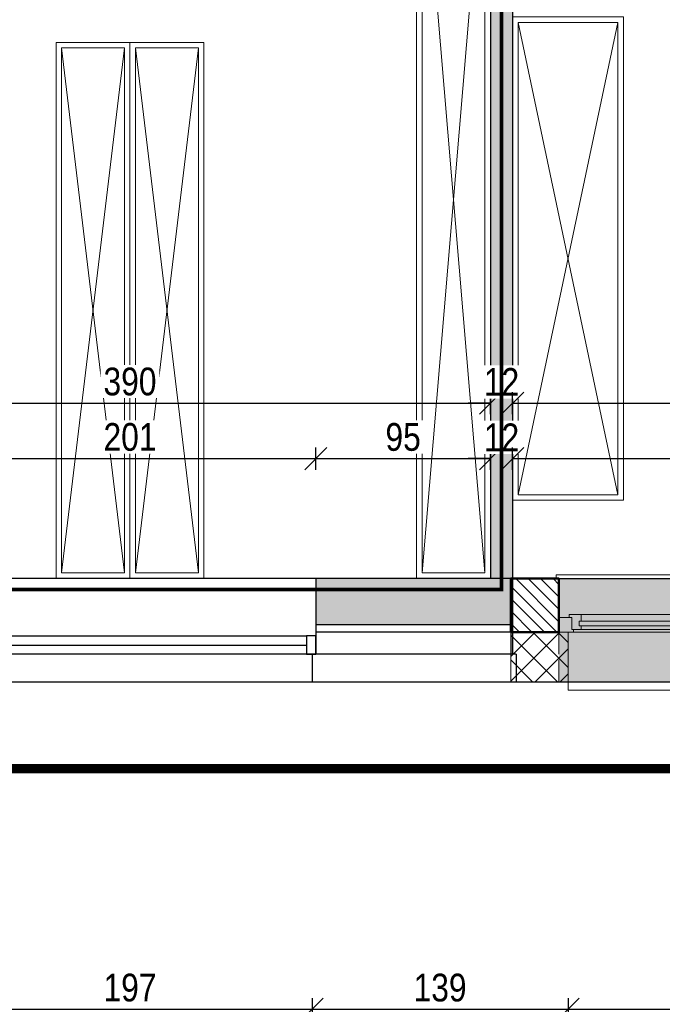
# Model space of a CAD drawing. Header units: millimetres. Extents: x 31175 to 52214, y -18116 to -5516.
# Tile 68 of 155: x 32900 to 33247, y -7212 to -6679. Entities that reach past the tile are written whole.
import ezdxf
from ezdxf import colors
from ezdxf.entities.mleader import LeaderData, LeaderLine
from ezdxf.math import Vec2, Vec3

# ---------------------------------------------------------------- set-up
doc = ezdxf.new("R2010")
doc.units = ezdxf.units.MM
for name, pattern in [('ACAD_ISO02W100', [15, 12, -3]), ('ACAD_ISO03W100', [30, 12, -18]), ('ACAD_ISO05W100', [33, 24, -3, 0, -3, 0, -3])]:
    doc.linetypes.add(name, pattern=pattern)
doc.layers.get('Defpoints').update_dxf_attribs({"color": 6})
for name, color, linetype, lineweight in [('A-ciekie', 161, 'Continuous', 9), ('A-OKN', 154, 'Continuous', 9), ('A-opis', 130, 'Continuous', 9), ('A-wymiar', 177, 'Continuous', 0), ('A_p_poż', 7, 'Continuous', 0), ('A_SCIANA_ISTN', 253, 'Continuous', 25), ('A_SCIANA_PROJ_KONSTRUKCJA', 3, 'Continuous', 50), ('elewacja C', 253, 'Continuous', 0)]:
    doc.layers.add(name, color=color, linetype=linetype, lineweight=lineweight)
for name, color, linetype, lineweight, true_color in [('A-izolacja', 7, 'Continuous', 9, 0x4775ff), ('A-MEB', 7, 'Continuous', 0, 0x849491), ('A_SCIANA DO WYBURZENIA', 7, 'ACAD_ISO02W100', 18, 0xf7833b), ('S_KRESKOWANIE_SC_ISTN', 7, 'Continuous', 0, 0x878787)]:
    doc.layers.add(name, color=color, linetype=linetype, lineweight=lineweight, true_color=true_color)
doc.styles.get("Standard").update_dxf_attribs({"font": 'ARIALN.TTF'})
doc.styles.add('wymiary', font='ARIALN.TTF')
doc.dimstyles.new('anka', dxfattribs={"dimtxt": 15, "dimasz": 12, "dimexe": 6, "dimexo": 0.0625, "dimgap": 4, "dimtad": 1, "dimdec": 0, "dimzin": 0, "dimdsep": 46, "dimtxsty": 'wymiary', "dimblk": 'OBLIQUE', "dimcen": 0.09, "dimclrt": 7, "dimadec": 0, "dimazin": 0, "dimtfac": 1, "dimtdec": 0, "dimtix": 1, "dimtofl": 0, "dimtmove": 0, "dimatfit": 3, "dimldrblk": 'OBLIQUE', "dimfxl": 6, "dimfxlon": 1, "dimtfill": 1, "dimtolj": 1, "dimtzin": 0, "dimarcsym": 0})

# ---------------------------------------------------------------- blocks, each defined once
blk = doc.blocks.new('_OBLIQUE')
at = {"color": 0, "linetype": 'ByBlock'}
blk.add_line((-0.5, -0.5), (0.5, 0.5), dxfattribs=at)
blk = doc.blocks.new('*D91')
at = {"layer": 'A-wymiar', "color": 0, "lineweight": -2, "transparency": 16777216}
for p, q in [((32764.51, -6892.91), (32764.51, -6880.91)), ((33154.51, -6892.91), (33154.51, -6880.91)), ((32764.51, -6886.91), (33154.51, -6886.91))]:
    blk.add_line(p, q, dxfattribs=at)
at = {"layer": 'Defpoints', "color": 0, "transparency": 16777216}
for p in [(33154.51, -6886.91), (32764.51, -6918.73), (33154.51, -6918.73)]:
    blk.add_point(p, dxfattribs=at)
at = {"layer": 'A-wymiar', "color": 0, "lineweight": -2, "transparency": 16777216, "xscale": 12, "yscale": 12, "zscale": 12, "rotation": 180}
blk.add_blockref('_OBLIQUE', (32764.51, -6886.91), dxfattribs=at)
at = {"layer": 'A-wymiar', "color": 0, "lineweight": -2, "transparency": 16777216, "xscale": 12, "yscale": 12, "zscale": 12}
blk.add_blockref('_OBLIQUE', (33154.51, -6886.91), dxfattribs=at)
at = {"layer": 'A-wymiar', "color": 7, "lineweight": 9, "transparency": 16777216, "insert": (32959.51, -6875.25), "char_height": 15, "attachment_point": 5, "style": 'wymiary', "bg_fill": 3, "box_fill_scale": 1.1, "bg_fill_color": 256, "bg_fill_true_color": 13158600, "bg_fill_transparency": 0}
blk.add_mtext('\\A1;390', dxfattribs=at)
blk = doc.blocks.new('*D92')
at = {"layer": 'A-wymiar', "color": 0, "lineweight": -2, "transparency": 16777216}
for p, q in [((33154.51, -6892.91), (33154.51, -6880.91)), ((33166.51, -6892.91), (33166.51, -6880.91)), ((33154.51, -6886.91), (33142.51, -6886.91)), ((33166.51, -6886.91), (33178.51, -6886.91))]:
    blk.add_line(p, q, dxfattribs=at)
at = {"layer": 'Defpoints', "color": 0, "transparency": 16777216}
for p in [(33154.51, -6918.73), (33166.51, -6918.73)]:
    blk.add_point(p, dxfattribs=at)
at = {"layer": 'A-wymiar', "color": 0, "lineweight": -2, "transparency": 16777216, "xscale": 12, "yscale": 12, "zscale": 12}
blk.add_blockref('_OBLIQUE', (33154.51, -6886.91), dxfattribs=at)
at = {"layer": 'A-wymiar', "color": 0, "lineweight": -2, "transparency": 16777216, "xscale": 12, "yscale": 12, "zscale": 12, "rotation": 180}
blk.add_blockref('_OBLIQUE', (33166.51, -6886.91), dxfattribs=at)
at = {"layer": 'A-wymiar', "color": 7, "lineweight": 9, "transparency": 16777216, "insert": (33160.51, -6875.38), "char_height": 15, "attachment_point": 5, "style": 'wymiary', "bg_fill": 3, "box_fill_scale": 1.1, "bg_fill_color": 256, "bg_fill_true_color": 13158600, "bg_fill_transparency": 0}
blk.add_mtext('\\A1;12', dxfattribs=at)
at = {"layer": 'Defpoints', "color": 0, "transparency": 16777216}
blk.add_point((33166.51, -6886.91), dxfattribs=at)
blk = doc.blocks.new('*D93')
at = {"layer": 'A-wymiar', "color": 0, "lineweight": -2, "transparency": 16777216}
for p, q in [((33166.51, -6892.91), (33166.51, -6880.91)), ((33656.14, -6892.91), (33656.14, -6880.91)), ((33166.51, -6886.91), (33656.14, -6886.91))]:
    blk.add_line(p, q, dxfattribs=at)
at = {"layer": 'Defpoints', "color": 0, "transparency": 16777216}
for p in [(33656.14, -6886.91), (33166.51, -6918.73), (33656.14, -6918.73)]:
    blk.add_point(p, dxfattribs=at)
at = {"layer": 'A-wymiar', "color": 0, "lineweight": -2, "transparency": 16777216, "xscale": 12, "yscale": 12, "zscale": 12, "rotation": 180}
blk.add_blockref('_OBLIQUE', (33166.51, -6886.91), dxfattribs=at)
at = {"layer": 'A-wymiar', "color": 0, "lineweight": -2, "transparency": 16777216, "xscale": 12, "yscale": 12, "zscale": 12}
blk.add_blockref('_OBLIQUE', (33656.14, -6886.91), dxfattribs=at)
at = {"layer": 'A-wymiar', "color": 7, "lineweight": 9, "transparency": 16777216, "insert": (33411.33, -6875.25), "char_height": 15, "attachment_point": 5, "style": 'wymiary', "bg_fill": 3, "box_fill_scale": 1.1, "bg_fill_color": 256, "bg_fill_true_color": 13158600, "bg_fill_transparency": 0}
blk.add_mtext('\\A1;490', dxfattribs=at)
blk = doc.blocks.new('*D182')
at = {"layer": 'A-wymiar', "color": 0, "lineweight": -2, "transparency": 16777216}
for p, q in [((32859.01, -6922.89), (32859.01, -6910.89)), ((33060.01, -6922.89), (33060.01, -6910.89)), ((32859.01, -6916.89), (33060.01, -6916.89))]:
    blk.add_line(p, q, dxfattribs=at)
at = {"layer": 'Defpoints', "color": 0, "transparency": 16777216}
for p in [(33060.01, -6916.89), (32859.01, -6981.73), (33060.01, -6981.73)]:
    blk.add_point(p, dxfattribs=at)
at = {"layer": 'A-wymiar', "color": 0, "lineweight": -2, "transparency": 16777216, "xscale": 12, "yscale": 12, "zscale": 12, "rotation": 180}
blk.add_blockref('_OBLIQUE', (32859.01, -6916.89), dxfattribs=at)
at = {"layer": 'A-wymiar', "color": 0, "lineweight": -2, "transparency": 16777216, "xscale": 12, "yscale": 12, "zscale": 12}
blk.add_blockref('_OBLIQUE', (33060.01, -6916.89), dxfattribs=at)
at = {"layer": 'A-wymiar', "color": 7, "lineweight": 9, "transparency": 16777216, "insert": (32959.51, -6905.24), "char_height": 15, "attachment_point": 5, "style": 'wymiary', "bg_fill": 3, "box_fill_scale": 1.1, "bg_fill_color": 256, "bg_fill_true_color": 13158600, "bg_fill_transparency": 0}
blk.add_mtext('\\A1;201', dxfattribs=at)
blk = doc.blocks.new('*D183')
at = {"layer": 'A-wymiar', "color": 0, "lineweight": -2, "transparency": 16777216}
for p, q in [((33060.01, -6922.89), (33060.01, -6910.89)), ((33154.51, -6922.89), (33154.51, -6910.89)), ((33060.01, -6916.89), (33154.51, -6916.89))]:
    blk.add_line(p, q, dxfattribs=at)
at = {"layer": 'Defpoints', "color": 0, "transparency": 16777216}
for p in [(33154.51, -6916.89), (33060.01, -6981.73), (33154.51, -6981.73)]:
    blk.add_point(p, dxfattribs=at)
at = {"layer": 'A-wymiar', "color": 0, "lineweight": -2, "transparency": 16777216, "xscale": 12, "yscale": 12, "zscale": 12, "rotation": 180}
blk.add_blockref('_OBLIQUE', (33060.01, -6916.89), dxfattribs=at)
at = {"layer": 'A-wymiar', "color": 0, "lineweight": -2, "transparency": 16777216, "xscale": 12, "yscale": 12, "zscale": 12}
blk.add_blockref('_OBLIQUE', (33154.51, -6916.89), dxfattribs=at)
at = {"layer": 'A-wymiar', "color": 7, "lineweight": 9, "transparency": 16777216, "insert": (33107.26, -6905.24), "char_height": 15, "attachment_point": 5, "style": 'wymiary', "bg_fill": 3, "box_fill_scale": 1.1, "bg_fill_color": 256, "bg_fill_true_color": 13158600, "bg_fill_transparency": 0}
blk.add_mtext('\\A1;95', dxfattribs=at)
blk = doc.blocks.new('*D184')
at = {"layer": 'A-wymiar', "color": 0, "lineweight": -2, "transparency": 16777216}
for p, q in [((33154.51, -6922.89), (33154.51, -6910.89)), ((33166.51, -6922.89), (33166.51, -6910.89)), ((33154.51, -6916.89), (33142.51, -6916.89)), ((33166.51, -6916.89), (33178.51, -6916.89))]:
    blk.add_line(p, q, dxfattribs=at)
at = {"layer": 'Defpoints', "color": 0, "transparency": 16777216}
for p in [(33154.51, -6981.73), (33166.51, -6981.73)]:
    blk.add_point(p, dxfattribs=at)
at = {"layer": 'A-wymiar', "color": 0, "lineweight": -2, "transparency": 16777216, "xscale": 12, "yscale": 12, "zscale": 12}
blk.add_blockref('_OBLIQUE', (33154.51, -6916.89), dxfattribs=at)
at = {"layer": 'A-wymiar', "color": 0, "lineweight": -2, "transparency": 16777216, "xscale": 12, "yscale": 12, "zscale": 12, "rotation": 180}
blk.add_blockref('_OBLIQUE', (33166.51, -6916.89), dxfattribs=at)
at = {"layer": 'A-wymiar', "color": 7, "lineweight": 9, "transparency": 16777216, "insert": (33160.51, -6905.36), "char_height": 15, "attachment_point": 5, "style": 'wymiary', "bg_fill": 3, "box_fill_scale": 1.1, "bg_fill_color": 256, "bg_fill_true_color": 13158600, "bg_fill_transparency": 0}
blk.add_mtext('\\A1;12', dxfattribs=at)
at = {"layer": 'Defpoints', "color": 0, "transparency": 16777216}
blk.add_point((33166.51, -6916.89), dxfattribs=at)
blk = doc.blocks.new('*D185')
at = {"layer": 'A-wymiar', "color": 0, "lineweight": -2, "transparency": 16777216}
for p, q in [((33166.51, -6922.89), (33166.51, -6910.89)), ((33366.51, -6922.89), (33366.51, -6910.89)), ((33166.51, -6916.89), (33366.51, -6916.89))]:
    blk.add_line(p, q, dxfattribs=at)
at = {"layer": 'Defpoints', "color": 0, "transparency": 16777216}
for p in [(33366.51, -6916.89), (33166.51, -6981.73), (33366.51, -6981.73)]:
    blk.add_point(p, dxfattribs=at)
at = {"layer": 'A-wymiar', "color": 0, "lineweight": -2, "transparency": 16777216, "xscale": 12, "yscale": 12, "zscale": 12, "rotation": 180}
blk.add_blockref('_OBLIQUE', (33166.51, -6916.89), dxfattribs=at)
at = {"layer": 'A-wymiar', "color": 0, "lineweight": -2, "transparency": 16777216, "xscale": 12, "yscale": 12, "zscale": 12}
blk.add_blockref('_OBLIQUE', (33366.51, -6916.89), dxfattribs=at)
at = {"layer": 'A-wymiar', "color": 7, "lineweight": 9, "transparency": 16777216, "insert": (33266.51, -6905.24), "char_height": 15, "attachment_point": 5, "style": 'wymiary', "bg_fill": 3, "box_fill_scale": 1.1, "bg_fill_color": 256, "bg_fill_true_color": 13158600, "bg_fill_transparency": 0}
blk.add_mtext('\\A1;200', dxfattribs=at)
blk = doc.blocks.new('*U54')
at = {"layer": 'A-ciekie'}
for p, q in [((18175.78, 17730.34), (18175.78, 17908.34)), ((18175.78, 17908.34), (18177.78, 17908.34)), ((18238.12, 17901.84), (18233.78, 17901.84)), ((18238.12, 17736.84), (18238.12, 17901.84)), ((18233.78, 17736.84), (18238.12, 17736.84)), ((18177.78, 17730.34), (18175.78, 17730.34))]:
    blk.add_line(p, q, dxfattribs=at)
at = {"layer": 'A-izolacja'}
for points in [[(18206.78, 17906.84), (18206.78, 17901.84), (18233.78, 17901.84)], [(18206.78, 17906.84), (18206.78, 17901.84), (18233.78, 17901.84)], [(18206.78, 17906.84), (18206.78, 17901.84), (18233.78, 17901.84)], [(18233.78, 17901.84), (18206.78, 17901.84), (18206.78, 17906.84)], [(18206.78, 17731.84), (18206.78, 17736.84), (18233.78, 17736.84)], [(18233.78, 17736.84), (18206.78, 17736.84), (18206.78, 17731.84)]]:
    blk.add_lwpolyline(points, dxfattribs=at)
at = {"layer": 'A-OKN', "color": 250}
for p, q in [((18198.78, 17900.34), (18198.78, 17906.84)), ((18198.78, 17906.84), (18206.78, 17906.84)), ((18206.78, 17906.84), (18206.78, 17898.84)), ((18197.28, 17894.84), (18197.28, 17901.34)), ((18197.28, 17901.34), (18198.78, 17901.34)), ((18198.78, 17901.34), (18198.78, 17899.84)), ((18198.78, 17899.84), (18205.28, 17899.84)), ((18205.28, 17899.84), (18205.28, 17894.84)), ((18206.78, 17898.84), (18205.28, 17898.84)), ((18197.28, 17737.34), (18197.28, 17743.84)), ((18205.28, 17743.84), (18205.28, 17738.84)), ((18198.78, 17737.34), (18197.28, 17737.34)), ((18205.28, 17738.84), (18198.78, 17738.84)), ((18198.78, 17738.84), (18198.78, 17737.34)), ((18198.78, 17731.84), (18198.78, 17738.34)), ((18205.28, 17738.84), (18205.28, 17739.84)), ((18205.28, 17739.84), (18206.78, 17739.84)), ((18206.78, 17739.84), (18206.78, 17731.84))]:
    blk.add_line(p, q, dxfattribs=at)
at = {"layer": 'A-OKN'}
for p, q in [((18200.78, 17894.84), (18197.28, 17894.84)), ((18197.28, 17743.84), (18197.28, 17894.84)), ((18200.78, 17895.84), (18200.78, 17894.84)), ((18200.78, 17895.84), (18203.28, 17895.84)), ((18203.28, 17895.84), (18200.78, 17895.84)), ((18200.78, 17895.84), (18200.78, 17894.84)), ((18200.78, 17742.84), (18200.78, 17894.84)), ((18203.28, 17894.84), (18203.28, 17895.84)), ((18203.28, 17894.84), (18203.28, 17895.84)), ((18203.28, 17894.84), (18203.28, 17742.84)), ((18205.28, 17894.84), (18203.28, 17894.84)), ((18205.28, 17744.34), (18205.28, 17894.84)), ((18205.28, 17894.84), (18205.28, 17743.84)), ((18206.78, 17898.84), (18206.78, 17739.84)), ((18197.28, 17743.84), (18200.78, 17743.84)), ((18200.78, 17743.84), (18200.78, 17742.84)), ((18203.28, 17742.84), (18200.78, 17742.84)), ((18200.78, 17742.84), (18203.28, 17742.84)), ((18203.28, 17743.84), (18205.28, 17743.84)), ((18203.28, 17742.84), (18203.28, 17743.84))]:
    blk.add_line(p, q, dxfattribs=at)
blk = doc.blocks.new('*D395')
at = {"layer": 'A-wymiar', "color": 0, "lineweight": -2, "transparency": 16777216}
for p, q in [((32861.01, -7208.73), (32861.01, -7220.73)), ((33058.01, -7208.73), (33058.01, -7220.73)), ((32861.01, -7214.73), (33058.01, -7214.73))]:
    blk.add_line(p, q, dxfattribs=at)
at = {"layer": 'Defpoints', "color": 0, "transparency": 16777216}
for p in [(32861.01, -7037.73), (33058.01, -7037.73), (33058.01, -7214.73)]:
    blk.add_point(p, dxfattribs=at)
at = {"layer": 'A-wymiar', "color": 0, "lineweight": -2, "transparency": 16777216, "xscale": 12, "yscale": 12, "zscale": 12, "rotation": 180}
blk.add_blockref('_OBLIQUE', (32861.01, -7214.73), dxfattribs=at)
at = {"layer": 'A-wymiar', "color": 0, "lineweight": -2, "transparency": 16777216, "xscale": 12, "yscale": 12, "zscale": 12}
blk.add_blockref('_OBLIQUE', (33058.01, -7214.73), dxfattribs=at)
at = {"layer": 'A-wymiar', "color": 7, "transparency": 16777216, "insert": (32959.51, -7203.08), "char_height": 15, "attachment_point": 5, "style": 'wymiary', "bg_fill": 3, "box_fill_scale": 1.1, "bg_fill_color": 256, "bg_fill_true_color": 13158600, "bg_fill_transparency": 0}
blk.add_mtext('\\A1;197', dxfattribs=at)
blk = doc.blocks.new('*D396')
at = {"layer": 'A-wymiar', "color": 0, "lineweight": -2, "transparency": 16777216}
for p, q in [((33058.01, -7208.73), (33058.01, -7220.73)), ((33196.51, -7208.73), (33196.51, -7220.73)), ((33058.01, -7214.73), (33196.51, -7214.73))]:
    blk.add_line(p, q, dxfattribs=at)
at = {"layer": 'Defpoints', "color": 0, "transparency": 16777216}
for p in [(33058.01, -7037.73), (33196.51, -7037.73), (33196.51, -7214.73)]:
    blk.add_point(p, dxfattribs=at)
at = {"layer": 'A-wymiar', "color": 0, "lineweight": -2, "transparency": 16777216, "xscale": 12, "yscale": 12, "zscale": 12, "rotation": 180}
blk.add_blockref('_OBLIQUE', (33058.01, -7214.73), dxfattribs=at)
at = {"layer": 'A-wymiar', "color": 0, "lineweight": -2, "transparency": 16777216, "xscale": 12, "yscale": 12, "zscale": 12}
blk.add_blockref('_OBLIQUE', (33196.51, -7214.73), dxfattribs=at)
at = {"layer": 'A-wymiar', "color": 7, "transparency": 16777216, "insert": (33127.26, -7203.08), "char_height": 15, "attachment_point": 5, "style": 'wymiary', "bg_fill": 3, "box_fill_scale": 1.1, "bg_fill_color": 256, "bg_fill_true_color": 13158600, "bg_fill_transparency": 0}
blk.add_mtext('\\A1;139', dxfattribs=at)
blk = doc.blocks.new('*D397')
at = {"layer": 'A-wymiar', "color": 0, "lineweight": -2, "transparency": 16777216}
for p, q in [((33196.51, -7208.73), (33196.51, -7220.73)), ((33361.51, -7208.73), (33361.51, -7220.73)), ((33196.51, -7214.73), (33361.51, -7214.73))]:
    blk.add_line(p, q, dxfattribs=at)
at = {"layer": 'Defpoints', "color": 0, "transparency": 16777216}
for p in [(33196.51, -7037.73), (33361.51, -7037.73), (33361.51, -7214.73)]:
    blk.add_point(p, dxfattribs=at)
at = {"layer": 'A-wymiar', "color": 0, "lineweight": -2, "transparency": 16777216, "xscale": 12, "yscale": 12, "zscale": 12, "rotation": 180}
blk.add_blockref('_OBLIQUE', (33196.51, -7214.73), dxfattribs=at)
at = {"layer": 'A-wymiar', "color": 0, "lineweight": -2, "transparency": 16777216, "xscale": 12, "yscale": 12, "zscale": 12}
blk.add_blockref('_OBLIQUE', (33361.51, -7214.73), dxfattribs=at)
at = {"layer": 'A-wymiar', "color": 7, "transparency": 16777216, "insert": (33279.01, -7203.08), "char_height": 15, "attachment_point": 5, "style": 'wymiary', "bg_fill": 3, "box_fill_scale": 1.1, "bg_fill_color": 256, "bg_fill_true_color": 13158600, "bg_fill_transparency": 0}
blk.add_mtext('\\A1;165', dxfattribs=at)
blk = doc.blocks.new('*D410')
at = {"layer": 'A-wymiar', "color": 0, "lineweight": -2, "transparency": 16777216}
for p, q in [((32784.01, -7238.73), (32784.01, -7250.73)), ((35233.51, -7238.73), (35233.51, -7250.73)), ((35233.51, -7244.73), (32784.01, -7244.73))]:
    blk.add_line(p, q, dxfattribs=at)
at = {"layer": 'Defpoints', "color": 0, "transparency": 16777216}
for p in [(32784.01, -7037.73), (35233.51, -7037.73), (32784.01, -7244.73)]:
    blk.add_point(p, dxfattribs=at)
at = {"layer": 'A-wymiar', "color": 0, "lineweight": -2, "transparency": 16777216, "xscale": 12, "yscale": 12, "zscale": 12, "rotation": 180}
blk.add_blockref('_OBLIQUE', (32784.01, -7244.73), dxfattribs=at)
at = {"layer": 'A-wymiar', "color": 0, "lineweight": -2, "transparency": 16777216, "xscale": 12, "yscale": 12, "zscale": 12}
blk.add_blockref('_OBLIQUE', (35233.51, -7244.73), dxfattribs=at)
at = {"layer": 'A-wymiar', "color": 7, "transparency": 16777216, "insert": (34008.76, -7233.08), "char_height": 15, "attachment_point": 5, "style": 'wymiary', "bg_fill": 3, "box_fill_scale": 1.1, "bg_fill_color": 256, "bg_fill_true_color": 13158600, "bg_fill_transparency": 0}
blk.add_mtext('\\A1;2450', dxfattribs=at)

msp = doc.modelspace()

# ---------------------------------------------------------------- hatches: boundary and pattern name
at = {"layer": 'A-izolacja'}
h = msp.add_hatch(dxfattribs=at)
h.set_pattern_fill('ANSI37', color=256, scale=3, angle=-90)
h.set_pattern_definition([(315, (-922.25, 1e-11), (6.735192, 6.735192), []), (45, (-922.25, 1e-11), (-6.735192, 6.735192), [])])
h.paths.add_polyline_path([(33196.51, -7010.73), (33211.51, -7010.73), (33165.51, -7010.73), (33165.51, -7022.73), (33165.51, -7037.73), (33196.51, -7037.73)])
at = {"layer": 'S_KRESKOWANIE_SC_ISTN', "transparency": 33554559}
h = msp.add_hatch(color=256, dxfattribs=at)
h.dxf.hatch_style = 1
h.paths.add_polyline_path([(33229.96, -6544.73), (33166.51, -6544.73), (33156.51, -6544.73), (33154.51, -6544.73), (33154.51, -6981.73), (33166.51, -6981.73), (33166.51, -6556.73), (33226.51, -6556.73), (33229.96, -6556.73)], flags=17)
h = msp.add_hatch(color=256, dxfattribs=at)
h.dxf.hatch_style = 1
h.paths.add_polyline_path([(33166.51, -6981.73), (33060.01, -6981.73), (33060.01, -7006.73), (33166.51, -7006.73)])

# ---------------------------------------------------------------- linework, layer by layer
at = {"layer": 'A-izolacja', "lineweight": 9}
for points in [[(33165.51, -7022.73), (33165.51, -7037.73)], [(33165.51, -7037.73), (33196.51, -7037.73)]]:
    msp.add_lwpolyline(points, dxfattribs=at)
at = {"layer": 'A-MEB'}
for points in [[(33154.51, -6571.73), (33154.51, -6981.73), (33114.51, -6981.73), (33114.51, -6571.73)], [(33151.51, -6574.73), (33151.51, -6978.73), (33117.51, -6978.73), (33117.51, -6574.73)], [(33226.51, -6939.37), (33226.51, -6677.95), (33166.51, -6677.95), (33166.51, -6939.37)], [(33223.51, -6936.37), (33223.51, -6680.95), (33169.51, -6680.95), (33169.51, -6936.37)], [(32959.51, -6691.73), (32959.51, -6981.73), (32919.51, -6981.73), (32919.51, -6691.73)], [(32999.51, -6691.73), (32999.51, -6981.73), (32959.51, -6981.73), (32959.51, -6691.73)], [(32956.51, -6694.73), (32956.51, -6978.73), (32922.51, -6978.73), (32922.51, -6694.73)], [(32996.51, -6694.73), (32996.51, -6978.73), (32962.51, -6978.73), (32962.51, -6694.73)]]:
    msp.add_lwpolyline(points, close=True, dxfattribs=at)
for points in [[(33117.51, -6574.73), (33151.51, -6978.73)], [(33151.51, -6574.73), (33117.51, -6978.73)], [(33169.51, -6936.37), (33223.51, -6680.95)], [(33223.51, -6936.37), (33169.51, -6680.95)], [(32922.51, -6694.73), (32956.51, -6978.73)], [(32956.51, -6694.73), (32922.51, -6978.73)], [(32962.51, -6694.73), (32996.51, -6978.73)], [(32996.51, -6694.73), (32962.51, -6978.73)]]:
    msp.add_lwpolyline(points, dxfattribs=at)
at = {"layer": 'A-opis', "color": 156, "linetype": 'ACAD_ISO03W100', "true_color": 0x0f468a, "const_width": 5}
msp.add_lwpolyline([(32546.51, -7006.73), (32546.51, -6357.85), (35344.05, -6357.85), (35344.05, -7084.53), (32740.01, -7084.53)], dxfattribs=at)
at = {"layer": 'A-wymiar', "lineweight": 9}
msp.add_lwpolyline([(33191.51, -7002.73), (33198.51, -7002.73), (33198.51, -7009.23), (33199.51, -7009.23), (33199.51, -7010.73), (33191.51, -7010.73)], dxfattribs=at)
at = {"layer": 'A_SCIANA_ISTN'}
for p, q in [((33154.51, -6544.73), (33154.51, -6981.73)), ((33166.51, -6556.73), (33166.51, -6981.73)), ((33060.01, -6981.73), (33060.01, -7022.73)), ((33166.51, -6981.73), (33060.01, -6981.73)), ((33166.51, -6981.73), (33166.51, -7022.73)), ((33166.51, -7006.73), (33060.01, -7006.73)), ((33166.51, -7010.73), (33060.01, -7010.73)), ((33168.51, -7022.73), (33055.01, -7022.73)), ((33058.01, -7022.73), (33058.01, -7037.73)), ((33168.51, -7022.73), (33168.51, -7037.73)), ((33168.51, -7037.73), (33058.01, -7037.73))]:
    msp.add_line(p, q, dxfattribs=at)
at = {"layer": 'A_SCIANA_ISTN', "color": 4}
msp.add_line((32864.01, -7017.73), (33055.01, -7017.73), dxfattribs=at)
at = {"layer": 'A_SCIANA_ISTN'}
for points in [[(33060.01, -6981.73), (32859.01, -6981.73)], [(33166.51, -6981.73), (34188.76, -6981.73)], [(33987.76, -7037.73), (32859.47, -7037.73)]]:
    msp.add_lwpolyline(points, dxfattribs=at)
at = {"layer": 'A_SCIANA_ISTN', "color": 4}
for points in [[(32864.01, -7012.73), (33055.01, -7012.73), (33055.01, -7022.73), (32864.01, -7022.73)], [(33055.01, -7022.73), (33060.01, -7022.73), (33060.01, -7012.73), (33055.01, -7012.73)]]:
    msp.add_lwpolyline(points, close=True, dxfattribs=at)

# ---------------------------------------------------------------- texts
at = {"layer": 'A-opis', "color": 156, "true_color": 0x0f468a, "char_height": 15, "attachment_point": 1, "style": 'wymiary'}
for s, insert in [('\\pi51.127;{\\LWC damski\\P\\pi43.94;}3,92+2,27 m²', (32569.86, -6627.64)), ('\\pi46.784;{\\LARCHIWUM\\P\\pi60.802;}22,42 m²', (32852.48, -6627.64))]:
    msp.add_mtext_dynamic_manual_height_columns(s, width=188.6534, gutter_width=12.5, heights=[0], dxfattribs=dict(at, insert=insert))

# ---------------------------------------------------------------- leaders
at = {"layer": 'A-opis'}
ml = msp.add_multileader_mtext('Standard', dxfattribs=at)
ml.set_content('wentylcja grawitacyjna\\Pprzewody istniejące', color=256)
ml.set_leader_properties()
ml.build(insert=Vec2(0, 0))
ctx = ml.context
ctx.base_point, ctx.char_height, ctx.plane_origin = Vec3(33218.25, -6643.87), 13, Vec3(33210.25, -6668.23)
notes = []
notes.append((ctx, [(0, (1, 1, 0), (33210.25, -6643.87), (1, 0), 8, [(1, [(33210.25, -6664.23), (33196.38, -6643.87)], 0, [])])]))
ctx.mtext.insert, ctx.mtext.flow_direction = Vec3(33220.25, -6635.46), 5
for ctx, leaders in notes:
    for number, flags, end, landing, length, lines in leaders:
        leader = LeaderData()
        leader.index, (leader.has_last_leader_line, leader.has_dogleg_vector, leader.attachment_direction) = number, flags
        leader.last_leader_point, leader.dogleg_vector, leader.dogleg_length = Vec3(end), Vec3(landing), length
        for number, points, colour, breaks in lines:
            line = LeaderLine()
            line.index, line.vertices, line.color, line.breaks = number, Vec3.list(points), colors.encode_raw_color(colour), breaks
            leader.lines.append(line)
        ctx.leaders.append(leader)

# ---------------------------------------------------------------- next in the draw order: dimensions: what is measured, and where the dimension line sits
at = {"layer": 'A-wymiar', "lineweight": 9}
dim = msp.add_linear_dim(base=(33154.51, -6886.91), p1=(32764.51, -6918.73), p2=(33154.51, -6918.73), dimstyle='anka', dxfattribs=at)
dim.commit()
dim.dimension.update_dxf_attribs({"geometry": '*D91', "text_midpoint": (32959.51, -6875.25)})
at = {"layer": 'A-wymiar'}
dim = msp.add_linear_dim(base=(33058.01, -7214.73), p1=(32861.01, -7037.73), p2=(33058.01, -7037.73), dimstyle='anka', override={"dimtmove": 1}, dxfattribs=at)
dim.commit()
dim.dimension.update_dxf_attribs({"geometry": '*D395', "text_midpoint": (32959.51, -7203.08)})

# ---------------------------------------------------------------- next in the draw order: dimensions: what is measured, and where the dimension line sits
at = {"layer": 'A-wymiar', "lineweight": 9}
for base, p1, p2, picture, middle in [((33166.51, -6886.91), (33154.51, -6918.73), (33166.51, -6918.73), '*D92', (33160.51, -6875.38)), ((33060.01, -6916.89), (32859.01, -6981.73), (33060.01, -6981.73), '*D182', (32959.51, -6905.24))]:
    dim = msp.add_linear_dim(base=base, p1=p1, p2=p2, dimstyle='anka', override={"dimtmove": 1}, dxfattribs=at)
    dim.commit()
    dim.dimension.update_dxf_attribs({"geometry": picture, "text_midpoint": middle})

# ---------------------------------------------------------------- next in the draw order: dimensions: what is measured, and where the dimension line sits
dim = msp.add_linear_dim(base=(33656.14, -6886.91), p1=(33166.51, -6918.73), p2=(33656.14, -6918.73), dimstyle='anka', override={"dimtmove": 1}, dxfattribs=at)
dim.commit()
dim.dimension.update_dxf_attribs({"geometry": '*D93', "text_midpoint": (33411.33, -6875.25)})

# ---------------------------------------------------------------- next in the draw order: dimensions: what is measured, and where the dimension line sits
dim = msp.add_linear_dim(base=(33154.5146389, -6916.89452158), p1=(33060.0146389, -6981.72743354), p2=(33154.5146389, -6981.72743354), dimstyle='anka', override={"dimtmove": 1}, dxfattribs=at)
dim.commit()
dim.dimension.update_dxf_attribs({"geometry": '*D183', "text_midpoint": (33107.2646389, -6905.23592676)})

# ---------------------------------------------------------------- next in the draw order: texts
at = {"layer": 'A-opis', "color": 156, "true_color": 0x0f468a, "insert": (31673.62, -6820.48), "char_height": 15, "attachment_point": 1, "style": 'wymiary'}
msp.add_mtext_dynamic_manual_height_columns('\\pi7.3978;{\\LISTNIEJACE POM. BIURIOWE\\P\\pi90.072;DO 2 OS.}', width=251.8795, gutter_width=12.5, heights=[0], dxfattribs=at)

# ---------------------------------------------------------------- next in the draw order: dimensions: what is measured, and where the dimension line sits
at = {"layer": 'A-wymiar', "lineweight": 9}
dim = msp.add_linear_dim(base=(33166.51, -6916.89), p1=(33154.51, -6981.73), p2=(33166.51, -6981.73), dimstyle='anka', override={"dimtmove": 1}, dxfattribs=at)
dim.commit()
dim.dimension.update_dxf_attribs({"geometry": '*D184', "text_midpoint": (33160.51, -6905.36)})

# ---------------------------------------------------------------- next in the draw order: dimensions: what is measured, and where the dimension line sits
dim = msp.add_linear_dim(base=(33366.51, -6916.89), p1=(33166.51, -6981.73), p2=(33366.51, -6981.73), dimstyle='anka', override={"dimtmove": 1}, dxfattribs=at)
dim.commit()
dim.dimension.update_dxf_attribs({"geometry": '*D185', "text_midpoint": (33266.51, -6905.24)})

# ---------------------------------------------------------------- next in the draw order: hatches: boundary and pattern name
at = {"layer": 'A_SCIANA DO WYBURZENIA', "transparency": 33554687}
h = msp.add_hatch(dxfattribs=at)
h.set_pattern_fill('DOTS', color=256)
h.set_pattern_definition([(0, (-922.25, 1e-11), (0.79375, 1.5875), [0, -1.5875])])
h.paths.add_polyline_path([(33191.51, -6981.73), (33366.51, -6981.73), (33366.51, -7037.73), (33191.51, -7037.73)])
at = {"layer": 'A_SCIANA_PROJ_KONSTRUKCJA', "lineweight": 9, "true_color": 0x2ad533}
h = msp.add_hatch(dxfattribs=at)
h.set_pattern_fill('ANSI31', color=102, scale=1.5, angle=90)
h.paths.add_polyline_path([(33165.51, -6981.73), (33191.51, -6981.73), (33191.51, -7010.73), (33165.51, -7010.73)])

# ---------------------------------------------------------------- next in the draw order: linework, layer by layer
at = {"layer": 'A_p_poż', "color": 1, "linetype": 'ACAD_ISO05W100', "const_width": 2}
msp.add_lwpolyline([(32758.51, -6565.73), (33160.51, -6565.73), (33160.51, -6987.73), (32758.51, -6987.73)], close=True, dxfattribs=at)
at = {"layer": 'A_SCIANA DO WYBURZENIA', "transparency": 33554687}
msp.add_lwpolyline([(33191.51, -6981.73), (33366.51, -6981.73), (33366.51, -7037.73), (33191.51, -7037.73)], close=True, dxfattribs=at)
at = {"layer": 'A_SCIANA_ISTN'}
msp.add_line((33165.51, -6981.73), (33165.51, -7022.73), dxfattribs=at)
at = {"layer": 'A_SCIANA_PROJ_KONSTRUKCJA'}
msp.add_lwpolyline([(33165.51, -6981.73), (33191.51, -6981.73), (33191.51, -7010.73), (33165.51, -7010.73)], close=True, dxfattribs=at)

# ---------------------------------------------------------------- next in the draw order: block references
at = {"layer": 'elewacja C', "xscale": -1, "rotation": 90}
msp.add_blockref('*U54', (51098.36, 11196.05), dxfattribs=at)

# ---------------------------------------------------------------- next in the draw order: dimensions: what is measured, and where the dimension line sits
at = {"layer": 'A-wymiar'}
dim = msp.add_linear_dim(base=(33196.5146389, -7214.73364351), p1=(33058.0146389, -7037.72743354), p2=(33196.5146389, -7037.72743354), dimstyle='anka', override={"dimtmove": 1}, dxfattribs=at)
dim.commit()
dim.dimension.update_dxf_attribs({"geometry": '*D396', "text_midpoint": (33127.2646389, -7203.07504869)})

# ---------------------------------------------------------------- next in the draw order: dimensions: what is measured, and where the dimension line sits
dim = msp.add_linear_dim(base=(33361.51, -7214.73), p1=(33196.51, -7037.73), p2=(33361.51, -7037.73), dimstyle='anka', override={"dimtmove": 1}, dxfattribs=at)
dim.commit()
dim.dimension.update_dxf_attribs({"geometry": '*D397', "text_midpoint": (33279.01, -7203.08)})

# ---------------------------------------------------------------- next in the draw order: dimensions: what is measured, and where the dimension line sits
dim = msp.add_linear_dim(base=(32784.0146389, -7244.73364351), p1=(35233.5146389, -7037.72743354), p2=(32784.0146389, -7037.72743354), dimstyle='anka', dxfattribs=at)
dim.commit()
dim.dimension.update_dxf_attribs({"geometry": '*D410', "text_midpoint": (34008.7646389, -7233.07504869)})

doc.saveas('drawing.dxf')
